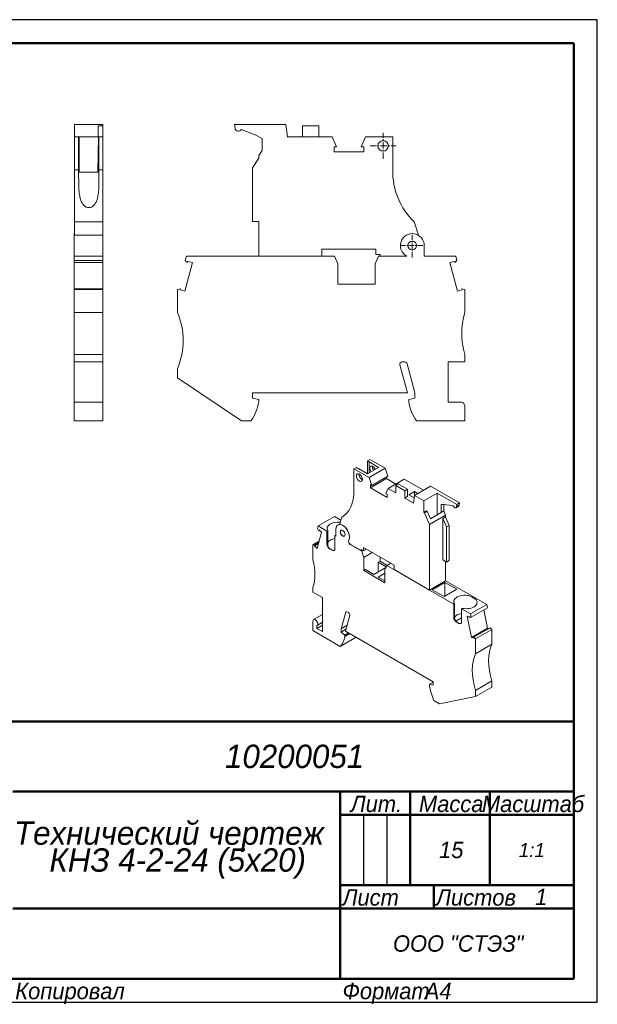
# Model space of a CAD drawing. Header units: millimetres. Extents: x 0 to 297, y 0 to 210.
# Tile 2 of 2: x 173 to 297, y 0 to 210. Entities that reach past the tile are written whole.
import ezdxf

# ---------------------------------------------------------------- set-up
doc = ezdxf.new("R2010")
doc.units = ezdxf.units.MM
doc.linetypes.add('CENTER_per1_scale0.036417', pattern=[1.85, 1.15625, -0.23125, 0.23125, -0.23125])
doc.linetypes.add('CENTER_per1_scale0.044291', pattern=[2.25, 1.40625, -0.28125, 0.28125, -0.28125])

# ---------------------------------------------------------------- blocks, each defined once
blk = doc.blocks.new('_FR1Страница_1')
at = {"color": 7, "linetype": 'Continuous', "lineweight": 25}
for p, q in [((297, 210), (0, 210)), ((297, 0), (297, 210)), ((247, 40), (247, 25)), ((252, 40), (252, 25)), ((242, 20), (292, 20)), ((262, 20), (262, 20)), ((0, 0), (297, 0))]:
    blk.add_line(p, q, dxfattribs=at)
at = {"color": 7, "linetype": 'Continuous', "lineweight": 50}
for p, q in [((20, 205), (292, 205)), ((292, 205), (292, 5)), ((107, 60), (292, 60)), ((172, 45), (292, 45)), ((242, 45), (242, 5)), ((257, 45), (257, 25)), ((274, 45), (274, 25)), ((242, 40), (292, 40)), ((242, 25), (292, 25)), ((262, 25), (262, 20)), ((172, 20), (292, 20)), ((292, 5), (20, 5))]:
    blk.add_line(p, q, dxfattribs=at)
at = {"color": 7}
for s, insert, char_height, width, attachment_point in [('\\pl0.5;{\\fT-FLEX Type A|b0|i1;\\l\\C250;10200051 \\P}', (232, 52.5), 5, 122.5, 5), ('\\pl0.5;{\\fT-FLEX Type A|b0|i1;\\l\\C250;Масштаб\\P}', (283, 44.125), 3.5, 19.75, 2), ('\\pl0.5;{\\fT-FLEX Type A|b0|i1;\\l\\C250;Лит.\\P}', (249.5, 44.125), 3.5, 16.75, 2), ('\\pl0.5;{\\fT-FLEX Type A|b0|i1;\\l\\C250;Масса\\P}', (265.5, 44.125), 3.5, 18.75, 2), ('\\pl0.5;{\\fT-FLEX Type A|b0|i1;\\l\\C250;15\\P}', (265.5, 32.5), 3.5, 18.75, 5), ('{\\fT-FLEX Type A|b0|i1;\\l\\C250;1:1\\P}', (283, 32.5), 3, 19.5, 5), ('\\pl0.5;{\\fT-FLEX Type A|b0|i1;\\l\\C250;\\P}', (244.5, 32.5), 3.5, 6.75, 5), ('\\pl0.5;{\\fT-FLEX Type A|b0|i1;\\l\\C250;\\P}', (249.5, 32.5), 3.5, 6.75, 5), ('\\pl0.5;{\\fT-FLEX Type A|b0|i1;\\l\\C250;\\P}', (254.5, 32.5), 3.5, 6.75, 5), ('\\pl0.5;{\\fT-FLEX Type A|b0|i1;\\l\\C250;\\H0.857143x;\\P}', (283, 32.5), 3.5, 19.75, 5), ('\\pl0.5;{\\fT-FLEX Type A|b0|i1;\\l\\C250;Лист\\P}', (242, 24.125), 3.5, 11.75, 1), ('\\pl0.5;{\\fT-FLEX Type A|b0|i1;\\l\\C250;\\H0.857143x;\\P}', (257, 24.125), 3.5, 11.75, 2), ('\\pl0.5;{\\fT-FLEX Type A|b0|i1;\\l\\C250;Листов\\P}', (262, 24.125), 3.5, 17.75, 1), ('{\\fT-FLEX Type A|b0|i1;\\l\\C250;1\\P}', (285, 22.5), 3.5, 15.75, 5), ('\\pl0.5;{\\fT-FLEX Type A|b0|i1;\\l\\C250;\\H0.857143x;\\P}', (285, 24.125), 3.5, 15.75, 2), ('{\\fT-FLEX Type A|b0|i1;\\l\\C250;\\P}', (257, 22.5), 3.5, 11.75, 5), ('{\\fT-FLEX Type A|b0|i1;\\l\\C250;}', (207, 20), 3, 71.5, 5), ('\\pl0.5;{\\fT-FLEX Type A|b0|i1;\\l\\C250;ООО "СТЭЗ"\\P}', (267, 12.5), 3.5, 51.75, 5), ('\\pl0.6;{\\fT-FLEX Type A|b0|i1;\\l\\C250; \\P}', (207, 12.5), 3.5, 71.75, 5), ('\\pl0.5;{\\fT-FLEX Type A|b0|i1;\\l\\C250;Копировал\\P}', (172, 4.125), 3.5, 23.566, 1), ('\\pl0.5;{\\fT-FLEX Type A|b0|i1;\\l\\C250;\\P}', (193.816, 4.125), 3.5, 40.967, 1), ('\\pl0.5;{\\fT-FLEX Type A|b0|i1;\\l\\C250;Формат\\P}', (242, 4.125), 3.5, 18.675, 1), ('\\pl0.5;{\\fT-FLEX Type A|b0|i1;\\l\\C250;\\P}', (258.925, 4.125), 3.5, 9.825, 1), ('{\\fT-FLEX Type A|b0|i1;\\l\\C250;A4\\P}', (262.962, 4.125), 3.5, 9.825, 2)]:
    blk.add_mtext(s, dxfattribs=dict(at, insert=insert, char_height=char_height, width=width, attachment_point=attachment_point))
at = {"color": 7, "insert": (207, 32.5), "char_height": 5, "width": 72.5, "attachment_point": 5, "line_spacing_factor": 0.69}
blk.add_mtext('\\pl0.5;{\\fT-FLEX Type A|b0|i1;\\l\\C250;Технический чертеж    КНЗ 4-2-24 (5x20)\\P}', dxfattribs=at)
blk = doc.blocks.new('Страница_1')
at = {"color": 7, "linetype": 'Continuous', "lineweight": 20}
for p, q in [((185.168, 187.61), (191.218, 187.61)), ((185.168, 184.93), (185.168, 187.61)), ((190.218, 187.33), (190.218, 184.93)), ((191.218, 187.33), (190.218, 187.33)), ((191.218, 187.61), (191.218, 187.33)), ((191.218, 187.33), (191.218, 184.93)), ((219.408, 187.61), (219.515, 186.833)), ((230.353, 187.61), (219.408, 187.61)), ((230.729, 184.93), (230.353, 187.61)), ((233.954, 184.93), (233.954, 187.33)), ((233.954, 187.33), (237.454, 187.33)), ((237.454, 187.33), (237.454, 184.93)), ((220.854, 186.563), (223.471, 185.507)), ((185.168, 184.93), (186.068, 184.93)), ((185.168, 177.886), (185.168, 184.93)), ((186.168, 184.93), (186.068, 184.93)), ((186.068, 177.886), (186.068, 184.93)), ((186.168, 177.38), (186.168, 184.93)), ((190.279, 184.93), (186.168, 184.93)), ((190.147, 177.38), (190.279, 184.93)), ((190.279, 184.93), (190.418, 184.93)), ((190.418, 177.886), (190.418, 184.93)), ((190.418, 184.93), (191.218, 184.93)), ((191.218, 184.93), (191.218, 177.886)), ((225.329, 184.618), (225.329, 182.02)), ((240.307, 184.93), (230.729, 184.93)), ((241.232, 182.825), (240.307, 184.93)), ((247.426, 184.93), (246.501, 182.825)), ((253.236, 184.93), (247.426, 184.93)), ((253.236, 177.886), (253.236, 184.93)), ((224.629, 180.986), (225.329, 182.02)), ((240.704, 182.825), (241.232, 182.825)), ((240.704, 181.755), (240.704, 182.825)), ((247.029, 181.755), (240.704, 181.755)), ((246.501, 182.825), (247.029, 182.825)), ((247.029, 182.825), (247.029, 181.755)), ((224.629, 180.429), (223.229, 178.36)), ((224.629, 180.429), (224.629, 180.986)), ((185.168, 177.886), (185.168, 166.806)), ((185.168, 177.886), (186.068, 177.886)), ((190.147, 177.38), (186.168, 177.38)), ((190.418, 177.886), (191.218, 177.886)), ((191.218, 177.886), (191.218, 166.806)), ((223.229, 178.36), (223.229, 166.83)), ((185.168, 166.806), (191.218, 166.806)), ((185.168, 163.922), (185.168, 166.806)), ((191.218, 166.806), (191.218, 163.922)), ((224.629, 166.83), (223.229, 166.83)), ((224.629, 166.83), (224.629, 159.48)), ((258.733, 163.922), (257.827, 166.806)), ((185.168, 164.28), (185.118, 164.28)), ((185.118, 161.73), (185.118, 164.28)), ((191.268, 164.28), (191.218, 164.28)), ((191.268, 161.73), (191.268, 164.28)), ((191.218, 163.922), (185.168, 163.922)), ((185.118, 161.73), (185.118, 159.48)), ((191.268, 159.48), (191.268, 161.73)), ((238.079, 159.48), (238.079, 160.93)), ((249.645, 160.93), (238.079, 160.93)), ((249.645, 160.93), (249.645, 159.83)), ((259.979, 161.73), (259.979, 159.48)), ((185.118, 159.48), (191.268, 159.48)), ((185.118, 158.517), (185.118, 159.48)), ((185.118, 158.085), (185.118, 158.517)), ((191.268, 158.517), (185.118, 158.517)), ((185.118, 158.07), (185.118, 158.085)), ((191.268, 158.085), (185.118, 158.085)), ((185.118, 152.501), (185.118, 158.07)), ((185.118, 158.07), (191.268, 158.07)), ((191.268, 159.48), (191.268, 158.517)), ((191.268, 158.517), (191.268, 158.085)), ((191.268, 158.085), (191.268, 158.07)), ((191.268, 158.07), (191.268, 152.501)), ((210.418, 158.07), (208.781, 151.961)), ((209.139, 159.48), (208.881, 158.517)), ((209.314, 158.085), (208.881, 158.517)), ((240.761, 159.48), (209.139, 159.48)), ((209.384, 158.347), (209.314, 158.085)), ((209.384, 158.347), (210.418, 158.07)), ((241.479, 157.78), (240.761, 159.48)), ((250.198, 159.48), (249.479, 157.78)), ((249.645, 159.83), (250.529, 159.83)), ((256.229, 159.48), (250.198, 159.48)), ((250.529, 159.83), (250.529, 159.48)), ((266.719, 159.48), (259.979, 159.48)), ((265.44, 158.07), (266.474, 158.347)), ((267.077, 151.961), (265.44, 158.07)), ((266.474, 158.347), (266.545, 158.085)), ((266.545, 158.085), (266.977, 158.517)), ((266.977, 158.517), (266.719, 159.48)), ((241.479, 153.48), (241.479, 157.78)), ((249.479, 157.78), (249.479, 153.48)), ((191.268, 152.501), (185.118, 152.501)), ((185.118, 152.33), (185.118, 152.501)), ((185.118, 152.33), (191.268, 152.33)), ((185.118, 147.43), (185.118, 152.33)), ((191.268, 152.501), (191.268, 152.33)), ((191.268, 152.33), (191.268, 147.43)), ((207.818, 152.501), (207.179, 152.33)), ((207.179, 152.33), (207.179, 147.43)), ((207.747, 152.238), (207.818, 152.501)), ((208.781, 151.961), (207.747, 152.238)), ((249.479, 153.48), (241.479, 153.48)), ((268.111, 152.238), (267.077, 151.961)), ((268.041, 152.501), (268.111, 152.238)), ((268.679, 152.33), (268.041, 152.501)), ((268.679, 147.43), (268.679, 152.33)), ((185.118, 138.43), (185.118, 147.43)), ((185.118, 147.43), (191.268, 147.43)), ((191.268, 138.43), (191.268, 147.43)), ((185.118, 138.43), (191.268, 138.43)), ((185.118, 136.83), (185.118, 138.43)), ((185.118, 136.83), (191.268, 136.83)), ((185.118, 136.83), (185.118, 128.23)), ((191.268, 138.43), (191.268, 136.83)), ((191.268, 128.23), (191.268, 136.83)), ((255.262, 136.83), (255.827, 136.83)), ((265.079, 136.83), (265.079, 128.23)), ((265.079, 136.83), (268.679, 136.83)), ((268.679, 136.83), (268.679, 138.43)), ((207.179, 133.43), (207.179, 135.43)), ((254.779, 136.2), (256.379, 130.23)), ((256.31, 136.459), (257.979, 130.23)), ((220.87, 124.23), (207.179, 133.43)), ((223.279, 130.23), (223.279, 129.13)), ((256.379, 130.23), (223.279, 130.23)), ((223.279, 129.13), (224.579, 128.781)), ((224.579, 128.781), (224.579, 128.33)), ((256.679, 128.781), (257.979, 129.13)), ((256.679, 128.33), (256.679, 128.781)), ((257.979, 129.13), (257.979, 130.23)), ((185.118, 128.23), (186.068, 128.23)), ((185.118, 128.23), (185.118, 127.33)), ((185.118, 127.33), (185.118, 124.23)), ((191.268, 128.23), (186.068, 128.23)), ((191.268, 128.23), (191.268, 127.33)), ((191.268, 124.23), (191.268, 127.33)), ((265.079, 128.23), (267.779, 128.23)), ((268.679, 127.33), (268.679, 124.23)), ((185.118, 124.23), (191.268, 124.23)), ((220.87, 124.23), (222.92, 124.23)), ((268.679, 124.23), (258.338, 124.23)), ((248.369, 116), (247.86, 115.706)), ((248.369, 116), (251.655, 114.103)), ((245.399, 114.285), (244.947, 114.024)), ((248.233, 112.127), (244.947, 114.024)), ((244.947, 114.024), (244.947, 109.423)), ((245.913, 114.08), (247.857, 112.957)), ((247.857, 112.957), (250.183, 114.3)), ((247.86, 112.959), (247.86, 115.706)), ((248.175, 115.459), (250.183, 114.3)), ((248.175, 113.14), (248.175, 115.459)), ((251.655, 114.103), (248.233, 112.127)), ((251.655, 114.103), (252.179, 112.426)), ((248.756, 110.45), (248.233, 112.127)), ((248.458, 109.923), (251.88, 111.899)), ((248.756, 110.45), (252.179, 112.426)), ((251.88, 112.253), (251.88, 111.899)), ((251.88, 111.899), (253.887, 110.741)), ((255.683, 111.778), (252.26, 109.802)), ((255.683, 111.778), (259.798, 109.402)), ((248.756, 110.45), (248.458, 110.622)), ((248.458, 110.622), (248.458, 109.923)), ((252.036, 107.858), (248.458, 109.923)), ((252.26, 109.802), (251.737, 108.729)), ((253.874, 108.87), (252.26, 109.802)), ((253.874, 110.438), (254.44, 110.764)), ((253.874, 110.438), (253.874, 108.87)), ((255.854, 109.295), (253.874, 110.438)), ((256.42, 109.621), (254.44, 110.764)), ((255.854, 109.295), (256.42, 109.621)), ((256.42, 108.054), (256.42, 109.621)), ((261.314, 110.277), (257.891, 108.301)), ((261.314, 110.277), (267.505, 106.703)), ((252.036, 108.556), (251.737, 108.729)), ((252.036, 107.858), (252.036, 108.556)), ((255.854, 107.727), (255.854, 109.295)), ((255.854, 107.727), (256.42, 108.054)), ((257.678, 106.674), (255.854, 107.727)), ((257.89, 109.148), (256.703, 108.462)), ((257.827, 107.812), (256.703, 108.462)), ((257.891, 108.301), (257.678, 106.674)), ((257.89, 109.148), (258.624, 108.724)), ((257.89, 108.294), (257.89, 109.148)), ((259.885, 107.15), (257.891, 108.301)), ((262.741, 108.8), (259.885, 107.15)), ((262.741, 104.169), (262.741, 108.8)), ((262.741, 108.8), (266.939, 106.376)), ((259.885, 107.15), (259.885, 104.681)), ((263.59, 104.659), (263.59, 106.356)), ((264.155, 106.354), (264.155, 104.985)), ((266.121, 106.165), (264.641, 106.33)), ((266.761, 105.664), (267.326, 105.991)), ((266.876, 105.891), (267.441, 106.218)), ((266.939, 106.376), (266.879, 105.903)), ((267.505, 106.703), (266.939, 106.376)), ((267.505, 106.703), (267.444, 106.23)), ((240.77, 103.796), (237.291, 101.788)), ((240.77, 103.796), (242.132, 103.01)), ((242.35, 103.685), (241.837, 102.097)), ((242.574, 103.815), (242.35, 103.685)), ((259.885, 104.681), (260.45, 105.008)), ((259.885, 104.681), (260.04, 104.592)), ((260.04, 104.592), (260.606, 104.918)), ((260.04, 104.592), (261.129, 102.105)), ((260.45, 105.008), (260.606, 104.918)), ((260.606, 104.918), (261.299, 103.336)), ((261.129, 102.105), (264.551, 104.081)), ((261.299, 103.336), (263.59, 104.659)), ((264.155, 104.985), (263.59, 104.659)), ((264.551, 103.717), (263.986, 103.391)), ((263.986, 103.391), (263.986, 94.508)), ((263.986, 103.391), (264.778, 101.582)), ((264.551, 104.081), (264.155, 104.985)), ((264.551, 103.717), (264.551, 104.081)), ((264.551, 103.717), (265.343, 101.909)), ((237.291, 101.788), (237.145, 101.243)), ((237.145, 101.243), (237.39, 100.819)), ((237.291, 101.788), (239.18, 100.697)), ((241.104, 99.586), (241.104, 101.056)), ((241.866, 102.186), (241.526, 101.99)), ((261.129, 88.058), (261.129, 102.105)), ((265.343, 101.909), (264.778, 101.582)), ((264.778, 101.582), (264.778, 94.051)), ((265.343, 101.909), (265.343, 94.377)), ((238.015, 100.449), (237.089, 96.993)), ((237.43, 100.968), (237.39, 100.819)), ((237.39, 100.819), (237.515, 100.892)), ((237.43, 100.968), (238.015, 100.449)), ((239.18, 100.697), (239.356, 100.798)), ((239.18, 100.697), (239.18, 97.888)), ((239.356, 100.798), (239.356, 97.989)), ((240.878, 99.717), (241.053, 99.818)), ((240.878, 99.717), (241.104, 99.586)), ((240.878, 96.908), (240.878, 99.717)), ((237.497, 98.516), (236.182, 97.757)), ((236.182, 97.757), (236.182, 94.557)), ((236.543, 97.661), (236.182, 97.757)), ((237.36, 98.007), (236.504, 97.512)), ((236.504, 97.512), (236.543, 97.661)), ((237.089, 96.993), (236.504, 97.512)), ((236.543, 97.661), (237.4, 98.155)), ((240.312, 96.582), (239.746, 96.908)), ((240.227, 96.663), (239.888, 96.859)), ((244.162, 97.821), (246.637, 96.392)), ((244.19, 97.837), (246.478, 96.516)), ((246.978, 97.175), (253.521, 93.397)), ((246.978, 96.456), (246.978, 97.175)), ((246.978, 96.456), (247.6, 96.816)), ((246.478, 96.516), (246.478, 96.745)), ((246.978, 96.456), (246.478, 96.745)), ((246.478, 96.516), (246.676, 96.631)), ((246.637, 96.392), (246.863, 96.522)), ((247.043, 95.047), (246.637, 96.392)), ((248.854, 96.092), (247.043, 95.047)), ((247.043, 92.238), (247.043, 95.047)), ((250.522, 95.128), (250.522, 94.247)), ((251.797, 92.925), (249.193, 91.421)), ((250.155, 94.034), (250.522, 94.247)), ((250.155, 94.034), (250.155, 91.977)), ((250.155, 94.034), (251.856, 93.052)), ((250.522, 94.247), (252.06, 93.359)), ((251.975, 93.31), (251.569, 92.434)), ((252.824, 93.8), (251.975, 93.31)), ((251.975, 93.31), (266.277, 85.053)), ((253.521, 93.397), (253.521, 92.45)), ((263.986, 94.508), (264.778, 94.051)), ((264.551, 94.181), (264.551, 90.033)), ((264.778, 94.051), (265.343, 94.377)), ((247.043, 92.238), (247.411, 92.45)), ((251.569, 89.625), (247.043, 92.238)), ((249.193, 91.421), (247.411, 92.45)), ((250.155, 90.866), (251.569, 91.683)), ((251.569, 90.05), (250.155, 90.866)), ((251.569, 92.434), (251.569, 89.625)), ((253.521, 92.45), (261.129, 88.058)), ((236.182, 88.678), (236.182, 87.633)), ((261.129, 88.058), (264.551, 90.033)), ((261.666, 88.139), (264.41, 89.723)), ((264.41, 86.784), (264.41, 89.723)), ((266.956, 88.253), (264.41, 89.723)), ((264.551, 90.066), (273.342, 84.991)), ((236.182, 87.633), (238.219, 86.457)), ((238.219, 79.207), (238.219, 86.457)), ((264.212, 86.669), (261.666, 88.139)), ((266.956, 88.253), (264.212, 86.669)), ((270.604, 86.376), (270.265, 86.571)), ((266.452, 85.154), (266.277, 85.053)), ((266.277, 82.244), (266.277, 85.053)), ((266.452, 82.345), (266.452, 85.154)), ((269.863, 82.982), (273.342, 84.991)), ((270.009, 82.269), (273.488, 84.278)), ((273.342, 84.991), (273.488, 84.278)), ((238.219, 82.847), (236.331, 81.757)), ((242.235, 79.827), (243.179, 83.351)), ((243.14, 79.305), (244.045, 82.682)), ((243.453, 83.435), (243.772, 83.251)), ((266.473, 82.088), (266.732, 81.513)), ((267.974, 82.123), (266.754, 81.419)), ((268.149, 84.174), (267.974, 84.073)), ((267.974, 81.264), (267.974, 84.073)), ((267.974, 84.073), (269.863, 82.982)), ((270.066, 77.954), (269.14, 82.479)), ((269.14, 82.479), (269.725, 82.323)), ((269.725, 82.323), (269.764, 82.128)), ((269.764, 82.128), (270.009, 82.269)), ((270.009, 82.269), (269.863, 82.982)), ((272.749, 83.851), (273.545, 79.963)), ((236.182, 79.403), (236.182, 81.428)), ((237.031, 79.893), (238.219, 80.578)), ((237.031, 79.893), (237.031, 80.499)), ((237.051, 80.51), (238.219, 81.184)), ((243.472, 80.541), (242.235, 79.827)), ((266.732, 81.513), (266.754, 81.419)), ((266.754, 81.419), (266.8, 81.372)), ((267.408, 80.938), (266.842, 81.264)), ((267.323, 81.019), (266.984, 81.215)), ((270.611, 77.992), (274.09, 80)), ((274.09, 80), (274.451, 79.68)), ((242.032, 76.025), (236.182, 79.403)), ((238.219, 79.207), (237.031, 79.893)), ((245.426, 77.985), (242.032, 76.025)), ((242.235, 79.827), (242.235, 79.109)), ((242.235, 79.109), (243.244, 79.691)), ((242.235, 79.109), (242.971, 78.457)), ((242.971, 78.457), (243.79, 78.93)), ((244.045, 78.782), (242.971, 78.162)), ((242.971, 78.457), (242.971, 78.162)), ((261.864, 68.494), (243.14, 79.305)), ((270.066, 77.954), (273.545, 79.963)), ((270.651, 77.797), (270.066, 77.954)), ((270.651, 77.797), (270.611, 77.992)), ((270.972, 77.672), (270.611, 77.992)), ((270.972, 77.672), (274.451, 79.68)), ((273.545, 79.963), (273.872, 79.875)), ((274.451, 79.68), (274.451, 76.48)), ((270.972, 74.471), (270.972, 77.672)), ((274.451, 76.48), (270.972, 74.471)), ((261.864, 68.397), (261.129, 67.973)), ((261.129, 67.973), (261.864, 67.776)), ((261.129, 67.678), (261.129, 67.973)), ((261.864, 67.776), (261.864, 68.494)), ((274.451, 68.641), (270.972, 66.633)), ((274.451, 67.335), (274.451, 68.641)), ((270.972, 65.326), (263.227, 63.788)), ((270.972, 65.326), (274.451, 67.335)), ((270.972, 66.633), (270.972, 65.326)), ((263.227, 63.788), (262.067, 64.458))]:
    blk.add_line(p, q, dxfattribs=at)
at = {"color": 7, "linetype": 'CENTER_per1_scale0.044291', "lineweight": 9}
for p, q in [((251.179, 180.238), (251.179, 185.821)), ((248.388, 183.03), (253.971, 183.03))]:
    blk.add_line(p, q, dxfattribs=at)
at = {"color": 7, "linetype": 'CENTER_per1_scale0.036417', "lineweight": 9}
for p, q in [((257.429, 159.138), (257.429, 164.321)), ((254.838, 161.73), (260.021, 161.73))]:
    blk.add_line(p, q, dxfattribs=at)
at = {"color": 7, "lineweight": 20, "flags": 128}
for points in [[(188.243, 169.833), (188.097, 169.841), (187.954, 169.865), (187.815, 169.904), (187.682, 169.956), (187.557, 170.02), (187.438, 170.094), (187.328, 170.176), (187.225, 170.267), (187.099, 170.396), (186.986, 170.535), (186.883, 170.682), (186.791, 170.834), (186.708, 170.992), (186.633, 171.153), (186.544, 171.376), (186.467, 171.605), (186.401, 171.838), (186.344, 172.074), (186.295, 172.314), (186.242, 172.632), (186.199, 172.954), (186.164, 173.279), (186.131, 173.697), (186.108, 174.119), (186.091, 174.544), (186.081, 174.972), (186.074, 175.402), (186.071, 175.835), (186.069, 176.346), (186.068, 176.859), (186.068, 177.372), (186.068, 177.886)], [(190.418, 177.886), (190.418, 177.363), (190.418, 176.84), (190.417, 176.318), (190.415, 175.797), (190.41, 175.279), (190.403, 174.874), (190.392, 174.471), (190.376, 174.07), (190.353, 173.673), (190.321, 173.279), (190.289, 172.968), (190.248, 172.661), (190.199, 172.357), (190.138, 172.057), (190.081, 171.825), (190.016, 171.597), (189.94, 171.372), (189.853, 171.153), (189.778, 170.992), (189.695, 170.834), (189.603, 170.682), (189.5, 170.535), (189.386, 170.396), (189.261, 170.267), (189.158, 170.176), (189.047, 170.094), (188.929, 170.02), (188.803, 169.956), (188.671, 169.904), (188.532, 169.865), (188.389, 169.841), (188.243, 169.833)], [(246.024, 112.796), (246.029, 112.875)], [(246.734, 111.672), (246.671, 111.701), (246.544, 111.788), (246.424, 111.899), (246.317, 112.026), (246.22, 112.17), (246.138, 112.329), (246.076, 112.492), (246.037, 112.651), (246.024, 112.796)], [(239.356, 97.989), (239.362, 97.851), (239.38, 97.701), (239.412, 97.546), (239.457, 97.393), (239.517, 97.249), (239.591, 97.12), (239.678, 97.011), (239.778, 96.927)], [(240.344, 96.6), (240.467, 96.555), (240.591, 96.542), (240.712, 96.56), (240.736, 96.57)], [(266.875, 81.283), (266.775, 81.367), (266.687, 81.476), (266.613, 81.605), (266.553, 81.749), (266.508, 81.902), (266.477, 82.057), (266.458, 82.207), (266.452, 82.345)], [(267.974, 83.001), (267.831, 83.001), (267.459, 82.942), (267.118, 82.823), (266.826, 82.649), (266.595, 82.429), (266.458, 82.216)], [(266.8, 81.372), (266.824, 81.325)], [(267.44, 80.956), (267.563, 80.911), (267.688, 80.898), (267.808, 80.915), (267.832, 80.925)]]:
    blk.add_lwpolyline(points, dxfattribs=at)
at = {"color": 7, "linetype": 'Continuous', "lineweight": 20}
for centre, radius in [((251.179, 183.03), 1.125), ((257.429, 161.73), 0.925)]:
    blk.add_circle(centre, radius, dxfattribs=at)
for centre, radius, start, end in [((219.614, 186.846), 0.1, 187.81709, 200.49371), ((220.219, 186.857), 0.7, 183.72679, 335.22146), ((211.022, 157.117), 31, 62.51458, 66.32302), ((268.233, 177.609), 15, 178.9428, 226.07291), ((257.429, 161.73), 2.55, 0, 241.92751), ((193.432, 141.43), 15, 336.42182, 23.57818), ((282.988, 142.93), 15, 162.5424, 197.4576), ((255.262, 136.33), 0.5, 90, 195), ((255.827, 136.33), 0.5, 15, 90), ((215.185, 129.745), 9.5, 324.50968, 351.4318), ((266.073, 129.745), 9.5, 188.5682, 215.49032), ((267.779, 127.33), 0.9, 359.99999, 90)]:
    blk.add_arc(centre, radius, start, end, dxfattribs=at)
for centre, major_axis, start_param, end_param in [((246.632, 114.994), (1.74, 0), 3.9248782, 4.2863153), ((246.632, 114.994), (1.74, 0), 0.4809849, 0.7875108), ((248.967, 113.761), (-0.45, 0.779), 4.5546002, 8.0117704), ((249.532, 114.087), (-0.45, 0.779), 0.6796738, 1.7285851), ((236.463, 114.141), (-6, 10.392), 3.1228668, 3.9454425), ((271.683, 83.719), (-12.4, 21.477), 5.9110285, 5.9774982), ((266.481, 106.149), (-0.28, 0.485), 1.2178652, 3.8619461), ((266.823, 105.945), (-0.04, 0.0693), 3.5693081, 3.7905568), ((267.046, 106.476), (-0.28, 0.485), 3.1415927, 3.8619461), ((267.388, 106.271), (-0.04, 0.0693), 3.5693081, 3.7905568), ((241.528, 101.268), (2.32, 0), 1.3688748, 3.5003741), ((242.546, 100.223), (-1.02, 1.767), 3.4298401, 7.0685834), ((242.575, 100.24), (-1.02, 1.767), 3.4298402, 6.0342437), ((241.528, 97.806), (2.32, 0), 1.8550117, 2.7828112), ((241.867, 101.072), (2.32, 0), 4.3536075, 4.3769641), ((242.575, 100.24), (-0.37, 0.641), 0.0382313, 3.1033614), ((239.746, 97.562), (-0.4, 0.693), 0.7853982, 2.3561945), ((241.528, 97.806), (2.32, 0), 3.8579705, 3.9269908), ((240.312, 97.235), (-0.4, 0.693), 2.3561945, 3.9269908), ((244.162, 98.278), (-0.28, 0.485), 0.2882475, 2.3561945), ((244.19, 98.294), (-0.28, 0.485), 0.2882475, 2.3561945), ((241.867, 97.611), (2.32, 0), 3.926991, 3.9960113), ((228.088, 96.291), (-6, 10.392), 3.6222982, 4.2316835), ((268.624, 85.624), (2.32, 0), 0.7853982, 3.5003741), ((268.964, 85.428), (2.32, 0), 4.3536075, 7.0685835), ((243.453, 83.109), (-0.2, 0.346), 5.4977871, 6.8067841), ((243.772, 82.924), (-0.2, 0.346), 3.6651914, 5.4977871), ((266.842, 81.917), (-0.4, 0.693), 0.7853982, 2.3561945), ((236.691, 81.134), (-0.36, 0.624), 3.0859221, 7.0685835), ((268.624, 82.162), (2.32, 0), 3.8579705, 3.9269908), ((268.964, 81.966), (2.32, 0), 3.926991, 3.9960113), ((267.408, 81.591), (-0.4, 0.693), 2.3561945, 3.9269908), ((237.657, 82.154), (-3.8, 6.582), 3.3075678, 3.7774476), ((282.228, 68.07), (-6, 10.392), 0.3738813, 1.196915), ((278.749, 66.062), (-6, 10.392), 0.3738813, 1.196915), ((266.443, 65.534), (-3.8, 6.582), 0.9349414, 1.4048212)]:
    blk.add_ellipse(centre, major_axis=major_axis, ratio=0.5773503, start_param=start_param, end_param=end_param, dxfattribs=at)
for centre, major_axis in [((246.11, 112.112), (-0.45, 0.779)), ((242.546, 100.223), (-0.37, 0.641))]:
    blk.add_ellipse(centre, major_axis=major_axis, ratio=0.5773503, dxfattribs=at)
blk.add_blockref('_FR1Страница_1', (0, 0))

msp = doc.modelspace()

# ---------------------------------------------------------------- block references
msp.add_blockref('Страница_1', (0, 0))

doc.saveas('drawing.dxf')
